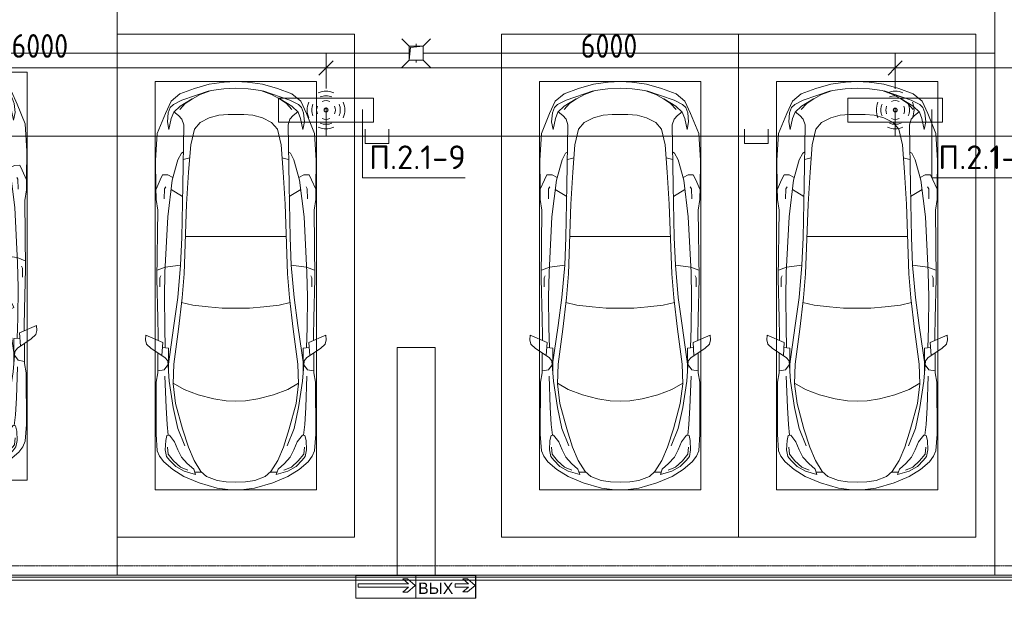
# Model space of a CAD drawing. Header units: millimetres. Extents: x -32229 to 170644, y -13689 to 125138.
# Tile 243 of 256: x 53906 to 64285, y 75107 to 81203. Entities that reach past the tile are written whole.
import ezdxf

# ---------------------------------------------------------------- set-up
doc = ezdxf.new("R2010")
doc.units = ezdxf.units.MM
doc.linetypes.add('ADSK_Линия сетки', pattern=[25, 20, -2.5, 0, -2.5])
for name, color, linetype, lineweight in [('A-ANNO-DIMS', 7, 'Continuous', 9), ('A-ANNO-DIMS-200', 7, 'Continuous', 9), ('A-ANNO-NOTE', 7, 'Continuous', 18), ('A-DETL-GENF', 7, 'Continuous', 18), ('A-DETL-THIN', 7, 'Continuous', 9), ('A-FLOR', 7, 'Continuous', 18), ('A-GENM', 7, 'Continuous', 18), ('C-PRKG', 7, 'Continuous', 18), ('G-ANNO-TEXT', 7, 'Continuous', 9), ('M-EQPM', 7, 'Continuous', 18), ('P-SANR-FIXT', 7, 'Continuous', 18), ('S-COLS', 7, 'Continuous', 18), ('S-GRID', 7, 'Continuous', 9)]:
    doc.layers.add(name, color=color, linetype=linetype, lineweight=lineweight)
doc.layers.add('A-DETL', color=7, linetype='Continuous', lineweight=9, true_color=0x00a600)
doc.styles.add('Arial_1', font='arial.ttf', dxfattribs={"height": 120})
doc.styles.add('GOST Common_6', font='GOST_Common.ttf', dxfattribs={"width": 0.9, "height": 250})
doc.styles.add('ISOCPEUR', font='isocpeur.ttf', dxfattribs={"height": 250})
doc.dimstyles.new('ГОСТ_2_5_мм2', dxfattribs={"dimscale": 304.8, "dimtxt": 251.428749, "dimasz": 0.492126, "dimexe": 0.492126, "dimexo": 0.656168, "dimgap": 0.098425, "dimtad": 1, "dimdec": 0, "dimdsep": 46, "dimtxsty": 'GOST Common_6', "dimblk1": 'OBLIQUE', "dimblk2": 'OBLIQUE', "dimsah": 1, "dimcen": 0.09, "dimazin": 2, "dimtfac": 1, "dimtdec": 4, "dimtix": 1, "dimtmove": 0, "dimatfit": 3, "dimfxl": 1, "dimtvp": 1, "dimtolj": 1, "dimtzin": 0, "dimarcsym": 2})

# ---------------------------------------------------------------- blocks, each defined once
blk = doc.blocks.new('АР_Машиноместо - 5300x2500_С-V13--01 ЭО')
at = {"layer": 'A-DETL-GENF', "color": 253, "lineweight": 13, "true_color": 0xaaaaaa}
for p, q in [((1053, -518), (862, -572)), ((1165, -503), (1053, -518)), ((1250, -500), (1165, -503)), ((1250, -500), (1335, -503)), ((1335, -503), (1447, -518)), ((1447, -518), (1638, -572)), ((862, -572), (702, -640)), ((1051, -599), (941, -642)), ((1149, -583), (1051, -599)), ((1250, -582), (1149, -583)), ((1250, -582), (1351, -583)), ((1351, -583), (1449, -599)), ((1449, -599), (1559, -642)), ((1638, -572), (1798, -640)), ((584, -715), (489, -796)), ((702, -640), (584, -715)), ((704, -696), (616, -746)), ((825, -661), (704, -696)), ((738, -778), (805, -716)), ((805, -716), (825, -661)), ((882, -692), (809, -809)), ((888, -686), (815, -687)), ((941, -642), (882, -692)), ((1559, -642), (1618, -692)), ((1612, -686), (1685, -687)), ((1618, -692), (1691, -809)), ((1695, -716), (1675, -661)), ((1675, -661), (1796, -696)), ((1762, -778), (1695, -716)), ((1796, -696), (1884, -746)), ((1798, -640), (1916, -715)), ((1916, -715), (2011, -796)), ((489, -796), (446, -853)), ((550, -812), (519, -852)), ((616, -746), (550, -812)), ((677, -844), (738, -778)), ((809, -809), (749, -950)), ((1691, -809), (1751, -950)), ((1823, -844), (1762, -778)), ((1884, -746), (1950, -812)), ((1950, -812), (1981, -852)), ((2011, -796), (2054, -853)), ((421, -911), (409, -1087)), ((446, -853), (421, -911)), ((519, -852), (506, -920)), ((506, -920), (510, -1019)), ((603, -1005), (639, -920)), ((639, -920), (677, -844)), ((1861, -920), (1823, -844)), ((1897, -1005), (1861, -920)), ((1981, -852), (1994, -920)), ((1994, -920), (1990, -1019)), ((2054, -853), (2079, -911)), ((2079, -911), (2091, -1087)), ((510, -1019), (522, -1074)), ((549, -1076), (603, -1005)), ((749, -950), (687, -1141)), ((1751, -950), (1813, -1141)), ((1951, -1076), (1897, -1005)), ((1990, -1019), (1978, -1074)), ((409, -1087), (411, -1634)), ((522, -1074), (549, -1076)), ((687, -1141), (615, -1410)), ((1813, -1141), (1885, -1410)), ((1978, -1074), (1951, -1076)), ((2091, -1087), (2089, -1634)), ((615, -1410), (589, -1616)), ((1017, -1460), (1147, -1439)), ((1147, -1439), (1250, -1434)), ((1353, -1439), (1250, -1434)), ((1483, -1460), (1353, -1439)), ((1885, -1410), (1911, -1616)), ((704, -1557), (853, -1499)), ((853, -1499), (1017, -1460)), ((1647, -1499), (1483, -1460)), ((1796, -1557), (1647, -1499)), ((411, -1634), (427, -1731)), ((547, -1643), (531, -1858)), ((589, -1616), (596, -1825)), ((590, -1624), (704, -1557)), ((1910, -1624), (1796, -1557)), ((1911, -1616), (1904, -1825)), ((1953, -1643), (1969, -1858)), ((2089, -1634), (2073, -1731)), ((427, -1731), (427, -1943)), ((495, -1765), (427, -1753)), ((541, -1994), (540, -1733)), ((1959, -1994), (1960, -1733)), ((2005, -1765), (2073, -1753)), ((2073, -1731), (2073, -1943)), ((534, -1817), (495, -1765)), ((531, -1858), (501, -1894)), ((597, -2231), (535, -1798)), ((596, -1825), (645, -2192)), ((1904, -1825), (1855, -2192)), ((1903, -2231), (1965, -1798)), ((1966, -1817), (2005, -1765)), ((1969, -1858), (1999, -1894)), ((501, -1894), (358, -1990)), ((480, -2053), (471, -1914)), ((1999, -1894), (2142, -1990)), ((2020, -2053), (2029, -1914)), ((309, -2036), (297, -2080)), ((301, -2131), (480, -2053)), ((358, -1990), (309, -2036)), ((432, -2120), (431, -2074)), ((541, -1994), (476, -1998)), ((506, -1996), (500, -2210)), ((1959, -1994), (2024, -1998)), ((1994, -1996), (2000, -2210)), ((2199, -2131), (2020, -2053)), ((2068, -2120), (2069, -2074)), ((2142, -1990), (2191, -2036)), ((2191, -2036), (2203, -2080)), ((297, -2080), (301, -2131)), ((428, -2308), (432, -2120)), ((2072, -2308), (2068, -2120)), ((2203, -2080), (2199, -2131)), ((500, -2210), (496, -2532)), ((637, -2526), (597, -2231)), ((645, -2192), (684, -2522)), ((1855, -2192), (1816, -2522)), ((1863, -2526), (1903, -2231)), ((2000, -2210), (2004, -2532)), ((418, -2723), (428, -2308)), ((2082, -2723), (2072, -2308)), ((496, -2532), (501, -2790)), ((637, -2526), (666, -2867)), ((684, -2522), (705, -2775)), ((1816, -2522), (1795, -2775)), ((1863, -2526), (1834, -2867)), ((2004, -2532), (1999, -2790)), ((448, -2639), (448, -2734)), ((2052, -2639), (2052, -2734)), ((426, -3447), (418, -2723)), ((448, -2734), (460, -2756)), ((501, -2790), (531, -3375)), ((705, -2775), (731, -3508)), ((1795, -2775), (1769, -3508)), ((1999, -2790), (1969, -3375)), ((2052, -2734), (2040, -2756)), ((2074, -3447), (2082, -2723)), ((505, -2847), (421, -2813)), ((666, -2867), (505, -2847)), ((666, -2865), (679, -3159)), ((1834, -2865), (1821, -3159)), ((1834, -2867), (1995, -2847)), ((1995, -2847), (2079, -2813)), ((679, -3159), (689, -3706)), ((1821, -3159), (1811, -3706)), ((531, -3375), (579, -3763)), ((1969, -3375), (1921, -3763)), ((409, -3560), (426, -3447)), ((731, -3508), (752, -3846)), ((1769, -3508), (1748, -3846)), ((2091, -3560), (2074, -3447)), ((406, -3688), (409, -3560)), ((495, -3566), (497, -3672)), ((687, -3589), (566, -3664)), ((1813, -3589), (1934, -3664)), ((2005, -3566), (2003, -3672)), ((2094, -3688), (2091, -3560)), ((403, -3968), (406, -3688)), ((408, -3667), (453, -3766)), ((497, -3672), (510, -3691)), ((689, -3706), (700, -4345)), ((1811, -3706), (1800, -4345)), ((2003, -3672), (1990, -3691)), ((2092, -3667), (2047, -3766)), ((2097, -3968), (2094, -3688)), ((453, -3766), (478, -3819)), ((478, -3819), (533, -3818)), ((533, -3818), (586, -3790)), ((579, -3763), (639, -3975)), ((1921, -3763), (1861, -3975)), ((1967, -3818), (1914, -3790)), ((2022, -3819), (1967, -3818)), ((2047, -3766), (2022, -3819)), ((752, -3846), (774, -4133)), ((1748, -3846), (1726, -4133)), ((420, -4254), (403, -3968)), ((639, -3975), (675, -4045)), ((675, -4045), (695, -4058)), ((1825, -4045), (1805, -4058)), ((1861, -3975), (1825, -4045)), ((2080, -4254), (2097, -3968)), ((774, -4133), (812, -4299)), ((1726, -4133), (1688, -4299)), ((507, -4463), (420, -4254)), ((1993, -4463), (2080, -4254)), ((544, -4295), (528, -4375)), ((569, -4413), (544, -4295)), ((700, -4345), (680, -4406)), ((812, -4299), (873, -4370)), ((1688, -4299), (1627, -4370)), ((1800, -4345), (1820, -4406)), ((1931, -4413), (1956, -4295)), ((1956, -4295), (1972, -4375)), ((566, -4595), (507, -4463)), ((528, -4375), (536, -4471)), ((595, -4479), (569, -4413)), ((645, -4445), (597, -4481)), ((680, -4406), (645, -4445)), ((873, -4370), (970, -4419)), ((970, -4419), (1070, -4447)), ((1070, -4447), (1167, -4453)), ((1167, -4453), (1250, -4454)), ((1333, -4453), (1250, -4454)), ((1430, -4447), (1333, -4453)), ((1530, -4419), (1430, -4447)), ((1627, -4370), (1530, -4419)), ((1820, -4406), (1855, -4445)), ((1855, -4445), (1903, -4481)), ((1905, -4479), (1931, -4413)), ((1934, -4595), (1993, -4463)), ((1972, -4375), (1964, -4471)), ((536, -4471), (558, -4526)), ((558, -4526), (591, -4560)), ((591, -4560), (681, -4606)), ((662, -4543), (595, -4479)), ((717, -4569), (660, -4505)), ((788, -4618), (662, -4543)), ((1712, -4618), (1838, -4543)), ((1783, -4569), (1840, -4505)), ((1909, -4560), (1819, -4606)), ((1838, -4543), (1905, -4479)), ((1942, -4526), (1909, -4560)), ((1964, -4471), (1942, -4526)), ((659, -4670), (566, -4595)), ((813, -4729), (659, -4670)), ((681, -4606), (967, -4704)), ((791, -4620), (717, -4569)), ((874, -4665), (791, -4620)), ((988, -4707), (874, -4665)), ((1512, -4707), (1626, -4665)), ((1819, -4606), (1533, -4704)), ((1626, -4665), (1709, -4620)), ((1687, -4729), (1841, -4670)), ((1709, -4620), (1783, -4569)), ((1841, -4670), (1934, -4595)), ((970, -4772), (813, -4729)), ((1126, -4794), (970, -4772)), ((1122, -4726), (988, -4707)), ((1250, -4732), (1122, -4726)), ((1250, -4732), (1378, -4726)), ((1374, -4794), (1530, -4772)), ((1378, -4726), (1512, -4707)), ((1530, -4772), (1687, -4729)), ((1250, -4800), (1126, -4794)), ((1250, -4800), (1374, -4794))]:
    blk.add_line(p, q, dxfattribs=at)
at = {"layer": 'A-DETL-GENF', "color": 254, "lineweight": 13, "true_color": 0xd4d4d4}
for p, q in [((743, -708), (665, -740)), ((1757, -708), (1835, -740)), ((592, -805), (535, -874)), ((665, -740), (592, -805)), ((1835, -740), (1908, -805)), ((1908, -805), (1965, -874)), ((535, -874), (528, -949)), ((1965, -874), (1972, -949)), ((710, -963), (637, -1146)), ((1790, -963), (1863, -1146)), ((537, -1076), (525, -1189)), ((1963, -1076), (1975, -1189)), ((525, -1189), (514, -1369)), ((637, -1146), (590, -1368)), ((1863, -1146), (1910, -1368)), ((1975, -1189), (1986, -1369)), ((514, -1369), (502, -1696)), ((590, -1368), (547, -1643)), ((1910, -1368), (1953, -1643)), ((1986, -1369), (1998, -1696)), ((678, -2473), (795, -2446)), ((795, -2446), (956, -2427)), ((956, -2427), (1105, -2414)), ((1105, -2414), (1250, -2413)), ((1395, -2414), (1250, -2413)), ((1544, -2427), (1395, -2414)), ((1705, -2446), (1544, -2427)), ((1822, -2473), (1705, -2446)), ((715, -3168), (1250, -3167)), ((1785, -3168), (1250, -3167)), ((695, -3980), (765, -3997)), ((1805, -3980), (1735, -3997))]:
    blk.add_line(p, q, dxfattribs=at)
at = {"layer": 'C-PRKG', "color": 253, "lineweight": 13, "true_color": 0xaaaaaa}
for p, q in [((2500, 0), (0, 0)), ((0, 0), (0, -5300)), ((2500, 0), (2500, -5300)), ((400, -500), (400, -4800)), ((400, -500), (2100, -500)), ((2100, -500), (2100, -4800)), ((400, -4800), (2100, -4800)), ((2500, -5300), (0, -5300))]:
    blk.add_line(p, q, dxfattribs=at)
blk = doc.blocks.new('АР_Машиноместо - 5300x2500_С-V11--01 ЭО')
at = {"layer": 'A-DETL-GENF', "color": 253, "lineweight": 13, "true_color": 0xaaaaaa}
for p, q in [((1126, 4794), (970, 4772)), ((1250, 4800), (1126, 4794)), ((1250, 4800), (1374, 4794)), ((1374, 4794), (1530, 4772)), ((813, 4729), (659, 4670)), ((681, 4606), (967, 4704)), ((970, 4772), (813, 4729)), ((988, 4707), (874, 4665)), ((1122, 4726), (988, 4707)), ((1250, 4732), (1122, 4726)), ((1250, 4732), (1378, 4726)), ((1378, 4726), (1512, 4707)), ((1512, 4707), (1626, 4665)), ((1530, 4772), (1687, 4729)), ((1819, 4606), (1533, 4704)), ((1687, 4729), (1841, 4670)), ((566, 4595), (507, 4463)), ((659, 4670), (566, 4595)), ((591, 4560), (681, 4606)), ((717, 4569), (660, 4505)), ((788, 4618), (662, 4543)), ((791, 4620), (717, 4569)), ((874, 4665), (791, 4620)), ((1626, 4665), (1709, 4620)), ((1709, 4620), (1783, 4569)), ((1712, 4618), (1838, 4543)), ((1783, 4569), (1840, 4505)), ((1909, 4560), (1819, 4606)), ((1841, 4670), (1934, 4595)), ((1934, 4595), (1993, 4463)), ((528, 4375), (536, 4471)), ((536, 4471), (558, 4526)), ((558, 4526), (591, 4560)), ((595, 4479), (569, 4413)), ((662, 4543), (595, 4479)), ((645, 4445), (597, 4481)), ((1838, 4543), (1905, 4479)), ((1855, 4445), (1903, 4481)), ((1905, 4479), (1931, 4413)), ((1942, 4526), (1909, 4560)), ((1964, 4471), (1942, 4526)), ((1972, 4375), (1964, 4471)), ((507, 4463), (420, 4254)), ((544, 4295), (528, 4375)), ((569, 4413), (544, 4295)), ((680, 4406), (645, 4445)), ((700, 4345), (680, 4406)), ((812, 4299), (873, 4370)), ((873, 4370), (970, 4419)), ((970, 4419), (1070, 4447)), ((1070, 4447), (1167, 4453)), ((1167, 4453), (1250, 4454)), ((1333, 4453), (1250, 4454)), ((1430, 4447), (1333, 4453)), ((1530, 4419), (1430, 4447)), ((1627, 4370), (1530, 4419)), ((1688, 4299), (1627, 4370)), ((1800, 4345), (1820, 4406)), ((1820, 4406), (1855, 4445)), ((1931, 4413), (1956, 4295)), ((1956, 4295), (1972, 4375)), ((1993, 4463), (2080, 4254)), ((689, 3706), (700, 4345)), ((774, 4133), (812, 4299)), ((1726, 4133), (1688, 4299)), ((1811, 3706), (1800, 4345)), ((420, 4254), (403, 3968)), ((2080, 4254), (2097, 3968)), ((675, 4045), (695, 4058)), ((752, 3846), (774, 4133)), ((1748, 3846), (1726, 4133)), ((1825, 4045), (1805, 4058)), ((403, 3968), (406, 3688)), ((579, 3763), (639, 3975)), ((639, 3975), (675, 4045)), ((1861, 3975), (1825, 4045)), ((1921, 3763), (1861, 3975)), ((2097, 3968), (2094, 3688)), ((731, 3508), (752, 3846)), ((1769, 3508), (1748, 3846)), ((408, 3667), (453, 3766)), ((453, 3766), (478, 3819)), ((478, 3819), (533, 3818)), ((531, 3375), (579, 3763)), ((533, 3818), (586, 3790)), ((1967, 3818), (1914, 3790)), ((1969, 3375), (1921, 3763)), ((2022, 3819), (1967, 3818)), ((2047, 3766), (2022, 3819)), ((2092, 3667), (2047, 3766)), ((406, 3688), (409, 3560)), ((495, 3566), (497, 3672)), ((497, 3672), (510, 3691)), ((687, 3589), (566, 3664)), ((679, 3159), (689, 3706)), ((1821, 3159), (1811, 3706)), ((1813, 3589), (1934, 3664)), ((2003, 3672), (1990, 3691)), ((2005, 3566), (2003, 3672)), ((2094, 3688), (2091, 3560)), ((409, 3560), (426, 3447)), ((2091, 3560), (2074, 3447)), ((426, 3447), (418, 2723)), ((705, 2775), (731, 3508)), ((1795, 2775), (1769, 3508)), ((2074, 3447), (2082, 2723)), ((501, 2790), (531, 3375)), ((1999, 2790), (1969, 3375)), ((666, 2865), (679, 3159)), ((1834, 2865), (1821, 3159)), ((505, 2847), (421, 2813)), ((666, 2867), (505, 2847)), ((637, 2526), (666, 2867)), ((1834, 2867), (1995, 2847)), ((1863, 2526), (1834, 2867)), ((1995, 2847), (2079, 2813)), ((418, 2723), (428, 2308)), ((448, 2734), (460, 2756)), ((448, 2639), (448, 2734)), ((496, 2532), (501, 2790)), ((684, 2522), (705, 2775)), ((1816, 2522), (1795, 2775)), ((2004, 2532), (1999, 2790)), ((2052, 2734), (2040, 2756)), ((2052, 2639), (2052, 2734)), ((2082, 2723), (2072, 2308)), ((500, 2210), (496, 2532)), ((637, 2526), (597, 2231)), ((645, 2192), (684, 2522)), ((1855, 2192), (1816, 2522)), ((1863, 2526), (1903, 2231)), ((2000, 2210), (2004, 2532)), ((428, 2308), (432, 2120)), ((2072, 2308), (2068, 2120)), ((506, 1996), (500, 2210)), ((597, 2231), (535, 1798)), ((596, 1825), (645, 2192)), ((1904, 1825), (1855, 2192)), ((1903, 2231), (1965, 1798)), ((1994, 1996), (2000, 2210)), ((297, 2080), (301, 2131)), ((309, 2036), (297, 2080)), ((301, 2131), (480, 2053)), ((432, 2120), (431, 2074)), ((2199, 2131), (2020, 2053)), ((2068, 2120), (2069, 2074)), ((2191, 2036), (2203, 2080)), ((2203, 2080), (2199, 2131)), ((358, 1990), (309, 2036)), ((501, 1894), (358, 1990)), ((480, 2053), (471, 1914)), ((541, 1994), (476, 1998)), ((541, 1994), (540, 1733)), ((1959, 1994), (2024, 1998)), ((1959, 1994), (1960, 1733)), ((1999, 1894), (2142, 1990)), ((2020, 2053), (2029, 1914)), ((2142, 1990), (2191, 2036)), ((427, 1731), (427, 1943)), ((531, 1858), (501, 1894)), ((1969, 1858), (1999, 1894)), ((2073, 1731), (2073, 1943)), ((495, 1765), (427, 1753)), ((534, 1817), (495, 1765)), ((547, 1643), (531, 1858)), ((589, 1616), (596, 1825)), ((1911, 1616), (1904, 1825)), ((1953, 1643), (1969, 1858)), ((1966, 1817), (2005, 1765)), ((2005, 1765), (2073, 1753)), ((411, 1634), (427, 1731)), ((2089, 1634), (2073, 1731)), ((409, 1087), (411, 1634)), ((615, 1410), (589, 1616)), ((590, 1624), (704, 1557)), ((704, 1557), (853, 1499)), ((1796, 1557), (1647, 1499)), ((1910, 1624), (1796, 1557)), ((1885, 1410), (1911, 1616)), ((2091, 1087), (2089, 1634)), ((853, 1499), (1017, 1460)), ((1017, 1460), (1147, 1439)), ((1483, 1460), (1353, 1439)), ((1647, 1499), (1483, 1460)), ((687, 1141), (615, 1410)), ((1147, 1439), (1250, 1434)), ((1353, 1439), (1250, 1434)), ((1813, 1141), (1885, 1410)), ((421, 911), (409, 1087)), ((510, 1019), (522, 1074)), ((522, 1074), (549, 1076)), ((549, 1076), (603, 1005)), ((749, 950), (687, 1141)), ((1751, 950), (1813, 1141)), ((1951, 1076), (1897, 1005)), ((1978, 1074), (1951, 1076)), ((1990, 1019), (1978, 1074)), ((2079, 911), (2091, 1087)), ((506, 920), (510, 1019)), ((603, 1005), (639, 920)), ((809, 809), (749, 950)), ((1691, 809), (1751, 950)), ((1897, 1005), (1861, 920)), ((1994, 920), (1990, 1019)), ((446, 853), (421, 911)), ((489, 796), (446, 853)), ((519, 852), (506, 920)), ((550, 812), (519, 852)), ((639, 920), (677, 844)), ((677, 844), (738, 778)), ((1823, 844), (1762, 778)), ((1861, 920), (1823, 844)), ((1950, 812), (1981, 852)), ((1981, 852), (1994, 920)), ((2011, 796), (2054, 853)), ((2054, 853), (2079, 911)), ((584, 715), (489, 796)), ((616, 746), (550, 812)), ((704, 696), (616, 746)), ((738, 778), (805, 716)), ((882, 692), (809, 809)), ((1618, 692), (1691, 809)), ((1762, 778), (1695, 716)), ((1796, 696), (1884, 746)), ((1884, 746), (1950, 812)), ((1916, 715), (2011, 796)), ((702, 640), (584, 715)), ((862, 572), (702, 640)), ((825, 661), (704, 696)), ((805, 716), (825, 661)), ((888, 686), (815, 687)), ((941, 642), (882, 692)), ((1051, 599), (941, 642)), ((1449, 599), (1559, 642)), ((1559, 642), (1618, 692)), ((1612, 686), (1685, 687)), ((1638, 572), (1798, 640)), ((1695, 716), (1675, 661)), ((1675, 661), (1796, 696)), ((1798, 640), (1916, 715)), ((1053, 518), (862, 572)), ((1149, 583), (1051, 599)), ((1250, 582), (1149, 583)), ((1250, 582), (1351, 583)), ((1351, 583), (1449, 599)), ((1447, 518), (1638, 572)), ((1165, 503), (1053, 518)), ((1250, 500), (1165, 503)), ((1250, 500), (1335, 503)), ((1335, 503), (1447, 518))]:
    blk.add_line(p, q, dxfattribs=at)
at = {"layer": 'A-DETL-GENF', "color": 254, "lineweight": 13, "true_color": 0xd4d4d4}
for p, q in [((695, 3980), (765, 3997)), ((1805, 3980), (1735, 3997)), ((715, 3168), (1250, 3167)), ((1785, 3168), (1250, 3167)), ((678, 2473), (795, 2446)), ((795, 2446), (956, 2427)), ((956, 2427), (1105, 2414)), ((1105, 2414), (1250, 2413)), ((1395, 2414), (1250, 2413)), ((1544, 2427), (1395, 2414)), ((1705, 2446), (1544, 2427)), ((1822, 2473), (1705, 2446)), ((514, 1369), (502, 1696)), ((1986, 1369), (1998, 1696)), ((590, 1368), (547, 1643)), ((1910, 1368), (1953, 1643)), ((525, 1189), (514, 1369)), ((637, 1146), (590, 1368)), ((1863, 1146), (1910, 1368)), ((1975, 1189), (1986, 1369)), ((537, 1076), (525, 1189)), ((710, 963), (637, 1146)), ((1790, 963), (1863, 1146)), ((1963, 1076), (1975, 1189)), ((535, 874), (528, 949)), ((1965, 874), (1972, 949)), ((592, 805), (535, 874)), ((1908, 805), (1965, 874)), ((665, 740), (592, 805)), ((743, 708), (665, 740)), ((1757, 708), (1835, 740)), ((1835, 740), (1908, 805))]:
    blk.add_line(p, q, dxfattribs=at)
at = {"layer": 'C-PRKG', "color": 253, "lineweight": 13, "true_color": 0xaaaaaa}
for p, q in [((2500, 5300), (0, 5300)), ((0, 0), (0, 5300)), ((2500, 0), (2500, 5300)), ((400, 4800), (2100, 4800)), ((400, 500), (400, 4800)), ((2100, 500), (2100, 4800)), ((400, 500), (2100, 500)), ((2500, 0), (0, 0))]:
    blk.add_line(p, q, dxfattribs=at)
blk = doc.blocks.new('АР_Машиноместо - 6000x3600_С_МГН-V46--01 ЭО')
at = {"layer": 'A-DETL-GENF', "color": 253, "lineweight": 13, "true_color": 0xaaaaaa}
for p, q in [((1126, 5294), (970, 5272)), ((1250, 5300), (1126, 5294)), ((1250, 5300), (1374, 5294)), ((1374, 5294), (1530, 5272)), ((813, 5229), (659, 5170)), ((681, 5106), (967, 5204)), ((970, 5272), (813, 5229)), ((988, 5207), (874, 5165)), ((1122, 5226), (988, 5207)), ((1250, 5232), (1122, 5226)), ((1250, 5232), (1378, 5226)), ((1378, 5226), (1512, 5207)), ((1512, 5207), (1626, 5165)), ((1530, 5272), (1687, 5229)), ((1819, 5106), (1533, 5204)), ((1687, 5229), (1841, 5170)), ((566, 5095), (507, 4963)), ((659, 5170), (566, 5095)), ((591, 5060), (681, 5106)), ((788, 5118), (662, 5043)), ((791, 5120), (717, 5069)), ((874, 5165), (791, 5120)), ((1626, 5165), (1709, 5120)), ((1709, 5120), (1783, 5069)), ((1712, 5118), (1838, 5043)), ((1909, 5060), (1819, 5106)), ((1841, 5170), (1934, 5095)), ((1934, 5095), (1993, 4963)), ((536, 4971), (558, 5026)), ((558, 5026), (591, 5060)), ((662, 5043), (595, 4979)), ((717, 5069), (660, 5005)), ((1783, 5069), (1840, 5005)), ((1838, 5043), (1905, 4979)), ((1942, 5026), (1909, 5060)), ((1964, 4971), (1942, 5026)), ((507, 4963), (420, 4754)), ((528, 4875), (536, 4971)), ((569, 4913), (544, 4795)), ((595, 4979), (569, 4913)), ((645, 4945), (597, 4981)), ((680, 4906), (645, 4945)), ((700, 4845), (680, 4906)), ((873, 4870), (970, 4919)), ((970, 4919), (1070, 4947)), ((1070, 4947), (1167, 4953)), ((1167, 4953), (1250, 4954)), ((1333, 4953), (1250, 4954)), ((1430, 4947), (1333, 4953)), ((1530, 4919), (1430, 4947)), ((1627, 4870), (1530, 4919)), ((1800, 4845), (1820, 4906)), ((1820, 4906), (1855, 4945)), ((1855, 4945), (1903, 4981)), ((1905, 4979), (1931, 4913)), ((1931, 4913), (1956, 4795)), ((1972, 4875), (1964, 4971)), ((1993, 4963), (2080, 4754)), ((544, 4795), (528, 4875)), ((689, 4206), (700, 4845)), ((774, 4633), (812, 4799)), ((812, 4799), (873, 4870)), ((1688, 4799), (1627, 4870)), ((1726, 4633), (1688, 4799)), ((1811, 4206), (1800, 4845)), ((1956, 4795), (1972, 4875)), ((420, 4754), (403, 4468)), ((2080, 4754), (2097, 4468)), ((752, 4346), (774, 4633)), ((1748, 4346), (1726, 4633)), ((403, 4468), (406, 4188)), ((579, 4263), (639, 4475)), ((639, 4475), (675, 4545)), ((675, 4545), (695, 4558)), ((1825, 4545), (1805, 4558)), ((1861, 4475), (1825, 4545)), ((1921, 4263), (1861, 4475)), ((2097, 4468), (2094, 4188)), ((408, 4167), (453, 4266)), ((453, 4266), (478, 4319)), ((478, 4319), (533, 4318)), ((531, 3875), (579, 4263)), ((533, 4318), (586, 4290)), ((731, 4008), (752, 4346)), ((1769, 4008), (1748, 4346)), ((1967, 4318), (1914, 4290)), ((1969, 3875), (1921, 4263)), ((2022, 4319), (1967, 4318)), ((2047, 4266), (2022, 4319)), ((2092, 4167), (2047, 4266)), ((406, 4188), (409, 4060)), ((495, 4066), (497, 4172)), ((497, 4172), (510, 4191)), ((687, 4089), (566, 4164)), ((679, 3659), (689, 4206)), ((1821, 3659), (1811, 4206)), ((1813, 4089), (1934, 4164)), ((2003, 4172), (1990, 4191)), ((2005, 4066), (2003, 4172)), ((2094, 4188), (2091, 4060)), ((409, 4060), (426, 3947)), ((2091, 4060), (2074, 3947)), ((426, 3947), (418, 3223)), ((705, 3275), (731, 4008)), ((1795, 3275), (1769, 4008)), ((2074, 3947), (2082, 3223)), ((501, 3290), (531, 3875)), ((1999, 3290), (1969, 3875)), ((666, 3365), (679, 3659)), ((1021, 3423), (1021, 3706)), ((1164, 3668), (1164, 3439)), ((1834, 3365), (1821, 3659)), ((1164, 3439), (1477, 3439)), ((1477, 3439), (1477, 3315)), ((505, 3347), (421, 3313)), ((666, 3367), (505, 3347)), ((637, 3026), (666, 3367)), ((1834, 3367), (1995, 3347)), ((1863, 3026), (1834, 3367)), ((1995, 3347), (2079, 3313)), ((418, 3223), (428, 2808)), ((448, 3234), (460, 3256)), ((448, 3139), (448, 3234)), ((496, 3032), (501, 3290)), ((684, 3022), (705, 3275)), ((1021, 3150), (1021, 3287)), ((1188, 3315), (1188, 3254)), ((1477, 3315), (1188, 3315)), ((1188, 3254), (1576, 3254)), ((1576, 3254), (1757, 2864)), ((1816, 3022), (1795, 3275)), ((2004, 3032), (1999, 3290)), ((2052, 3234), (2040, 3256)), ((2052, 3139), (2052, 3234)), ((2082, 3223), (2072, 2808)), ((1498, 3150), (1021, 3150)), ((500, 2710), (496, 3032)), ((637, 3026), (597, 2731)), ((645, 2692), (684, 3022)), ((1855, 2692), (1816, 3022)), ((1863, 3026), (1903, 2731)), ((2000, 2710), (2004, 3032)), ((1757, 2864), (1907, 2934)), ((1907, 2934), (1959, 2822)), ((428, 2808), (432, 2620)), ((1712, 2706), (1617, 2871)), ((1959, 2822), (1712, 2706)), ((2072, 2808), (2068, 2620)), ((506, 2496), (500, 2710)), ((597, 2731), (535, 2298)), ((1903, 2731), (1965, 2298)), ((1994, 2496), (2000, 2710)), ((297, 2580), (301, 2631)), ((301, 2631), (480, 2553)), ((432, 2620), (431, 2574)), ((596, 2325), (645, 2692)), ((1904, 2325), (1855, 2692)), ((2199, 2631), (2020, 2553)), ((2068, 2620), (2069, 2574)), ((2203, 2580), (2199, 2631)), ((309, 2536), (297, 2580)), ((358, 2490), (309, 2536)), ((480, 2553), (471, 2414)), ((541, 2494), (476, 2498)), ((541, 2494), (540, 2233)), ((1959, 2494), (2024, 2498)), ((1959, 2494), (1960, 2233)), ((2020, 2553), (2029, 2414)), ((2142, 2490), (2191, 2536)), ((2191, 2536), (2203, 2580)), ((501, 2394), (358, 2490)), ((427, 2231), (427, 2443)), ((531, 2358), (501, 2394)), ((1969, 2358), (1999, 2394)), ((1999, 2394), (2142, 2490)), ((2073, 2231), (2073, 2443)), ((534, 2317), (495, 2265)), ((547, 2143), (531, 2358)), ((589, 2116), (596, 2325)), ((1911, 2116), (1904, 2325)), ((1953, 2143), (1969, 2358)), ((1966, 2317), (2005, 2265)), ((411, 2134), (427, 2231)), ((495, 2265), (427, 2253)), ((2005, 2265), (2073, 2253)), ((2089, 2134), (2073, 2231)), ((409, 1587), (411, 2134)), ((615, 1910), (589, 2116)), ((590, 2124), (704, 2057)), ((1910, 2124), (1796, 2057)), ((1885, 1910), (1911, 2116)), ((2091, 1587), (2089, 2134)), ((704, 2057), (853, 1999)), ((853, 1999), (1017, 1960)), ((1647, 1999), (1483, 1960)), ((1796, 2057), (1647, 1999)), ((687, 1641), (615, 1910)), ((1017, 1960), (1147, 1939)), ((1147, 1939), (1250, 1934)), ((1353, 1939), (1250, 1934)), ((1483, 1960), (1353, 1939)), ((1813, 1641), (1885, 1910)), ((421, 1411), (409, 1587)), ((510, 1519), (522, 1574)), ((522, 1574), (549, 1576)), ((549, 1576), (603, 1505)), ((749, 1450), (687, 1641)), ((1751, 1450), (1813, 1641)), ((1951, 1576), (1897, 1505)), ((1978, 1574), (1951, 1576)), ((1990, 1519), (1978, 1574)), ((2079, 1411), (2091, 1587)), ((506, 1420), (510, 1519)), ((603, 1505), (639, 1420)), ((1897, 1505), (1861, 1420)), ((1994, 1420), (1990, 1519)), ((446, 1353), (421, 1411)), ((489, 1296), (446, 1353)), ((519, 1352), (506, 1420)), ((550, 1312), (519, 1352)), ((639, 1420), (677, 1344)), ((809, 1309), (749, 1450)), ((1691, 1309), (1751, 1450)), ((1861, 1420), (1823, 1344)), ((1950, 1312), (1981, 1352)), ((1981, 1352), (1994, 1420)), ((2011, 1296), (2054, 1353)), ((2054, 1353), (2079, 1411)), ((584, 1215), (489, 1296)), ((616, 1246), (550, 1312)), ((704, 1196), (616, 1246)), ((677, 1344), (738, 1278)), ((738, 1278), (805, 1216)), ((882, 1192), (809, 1309)), ((1618, 1192), (1691, 1309)), ((1762, 1278), (1695, 1216)), ((1823, 1344), (1762, 1278)), ((1796, 1196), (1884, 1246)), ((1884, 1246), (1950, 1312)), ((1916, 1215), (2011, 1296)), ((702, 1140), (584, 1215)), ((825, 1161), (704, 1196)), ((805, 1216), (825, 1161)), ((888, 1186), (815, 1187)), ((941, 1142), (882, 1192)), ((1051, 1099), (941, 1142)), ((1449, 1099), (1559, 1142)), ((1559, 1142), (1618, 1192)), ((1612, 1186), (1685, 1187)), ((1695, 1216), (1675, 1161)), ((1675, 1161), (1796, 1196)), ((1798, 1140), (1916, 1215)), ((862, 1072), (702, 1140)), ((1053, 1018), (862, 1072)), ((1149, 1083), (1051, 1099)), ((1250, 1082), (1149, 1083)), ((1250, 1082), (1351, 1083)), ((1351, 1083), (1449, 1099)), ((1447, 1018), (1638, 1072)), ((1638, 1072), (1798, 1140)), ((1165, 1003), (1053, 1018)), ((1250, 1000), (1165, 1003)), ((1250, 1000), (1335, 1003)), ((1335, 1003), (1447, 1018))]:
    blk.add_line(p, q, dxfattribs=at)
at = {"layer": 'A-DETL-GENF', "color": 254, "lineweight": 13, "true_color": 0xd4d4d4}
for p, q in [((695, 4480), (765, 4497)), ((1805, 4480), (1735, 4497)), ((715, 3668), (1250, 3667)), ((1785, 3668), (1250, 3667)), ((678, 2973), (795, 2946)), ((795, 2946), (956, 2927)), ((956, 2927), (1105, 2914)), ((1105, 2914), (1250, 2913)), ((1395, 2914), (1250, 2913)), ((1544, 2927), (1395, 2914)), ((1705, 2946), (1544, 2927)), ((1822, 2973), (1705, 2946)), ((514, 1869), (502, 2196)), ((1986, 1869), (1998, 2196)), ((590, 1868), (547, 2143)), ((1910, 1868), (1953, 2143)), ((525, 1689), (514, 1869)), ((1975, 1689), (1986, 1869)), ((637, 1646), (590, 1868)), ((1863, 1646), (1910, 1868)), ((537, 1576), (525, 1689)), ((1963, 1576), (1975, 1689)), ((710, 1463), (637, 1646)), ((1790, 1463), (1863, 1646)), ((535, 1374), (528, 1449)), ((592, 1305), (535, 1374)), ((1908, 1305), (1965, 1374)), ((1965, 1374), (1972, 1449)), ((665, 1240), (592, 1305)), ((1835, 1240), (1908, 1305)), ((743, 1208), (665, 1240)), ((1757, 1208), (1835, 1240))]:
    blk.add_line(p, q, dxfattribs=at)
at = {"layer": 'A-DETL-GENF', "color": 253, "lineweight": 13, "true_color": 0xaaaaaa}
for centre, radius, start, end in [((1121, 3791), 131, 289.3632, 220.6368), ((1203, 3022), 441, 114.366, 339.9602), ((1203, 3022), 321, 124.4379, 23.5621)]:
    blk.add_arc(centre, radius, start, end, dxfattribs=at)
at = {"layer": 'C-PRKG', "color": 253, "lineweight": 13, "true_color": 0xaaaaaa}
for p, q in [((3050, 6000), (-550, 6000)), ((-550, 0), (-550, 6000)), ((3050, 0), (3050, 6000)), ((400, 5300), (2100, 5300)), ((400, 1000), (400, 5300)), ((2100, 1000), (2100, 5300)), ((400, 1000), (2100, 1000)), ((3050, 0), (-550, 0))]:
    blk.add_line(p, q, dxfattribs=at)
blk = doc.blocks.new('АР_Канал вертикальный прямоугольный - ВК-5386080--01 ЭО')
at = {"layer": 'M-EQPM', "lineweight": 13, "true_color": 0xe2e2e2}
blk.add_hatch(color=254, dxfattribs=at).paths.add_polyline_path([(-75, -75), (-60, 60), (75, 75), (-75, 75)])
at = {"layer": 'M-EQPM', "color": 253, "lineweight": 13, "true_color": 0xaaaaaa}
for p, q in [((75, 75), (-75, 75)), ((-75, 75), (-75, -75)), ((75, 75), (-75, 75)), ((-75, 75), (-75, -75)), ((-75, -75), (-75, 75)), ((-75, 75), (75, 75)), ((-75, -75), (-60, 60)), ((-75, -75), (-60, 60)), ((-60, 60), (75, 75)), ((-60, 60), (75, 75)), ((75, -75), (75, 75)), ((75, 75), (75, -75)), ((-75, -75), (75, -75)), ((75, -75), (-75, -75))]:
    blk.add_line(p, q, dxfattribs=at)
blk = doc.blocks.new('АР-Заполнение деф_ шва - Д_ш_-4327365--01 ЭО')
at = {"layer": 'A-GENM', "color": 253, "lineweight": 13, "true_color": 0xaaaaaa}
for p, q in [((0, 25), (6680, 25)), ((0, -25), (6680, -25))]:
    blk.add_line(p, q, dxfattribs=at)
blk = doc.blocks.new('АР-Заполнение деф_ шва - Д_ш_-4327366--01 ЭО')
at = {"layer": 'A-GENM', "color": 253, "lineweight": 13, "true_color": 0xaaaaaa}
for p, q in [((0, 25), (6400, 25)), ((0, -25), (6400, -25))]:
    blk.add_line(p, q, dxfattribs=at)
blk = doc.blocks.new('АР-Заполнение деф_ шва - Д_ш__Пристенный-4429135--01 ЭО')
at = {"layer": 'A-GENM', "color": 253, "lineweight": 13, "true_color": 0xaaaaaa}
blk.add_line((0, -25), (400, -25), dxfattribs=at)
blk = doc.blocks.new('АР_Трап - 100-100-2797955--01 ЭО')
at = {"layer": 'P-SANR-FIXT', "color": 253, "lineweight": 13, "true_color": 0xaaaaaa}
for p, q in [((-75, 75), (-150, 150)), ((75, 75), (150, 150)), ((-100, 0), (-75, 0)), ((0, 75), (0, 100)), ((75, 0), (100, 0)), ((-75, -75), (-150, -150)), ((0, -100), (0, -75)), ((75, -75), (150, -150))]:
    blk.add_line(p, q, dxfattribs=at)
blk = doc.blocks.new('Наметкина 10_РД_АР_П_rvt-1--01 ЭО')
at = {"layer": 'A-FLOR', "color": 253, "lineweight": 13, "true_color": 0xaaaaaa}
for p, q in [((64185, 81750), (64185, 75350)), ((58010, 80850), (43510, 80850)), ((64185, 80850), (58160, 80850)), ((89148, 75330), (5287, 75330)), ((36035, 75300), (84800, 75300)), ((57885, 75350), (51205, 75350)), ((64185, 75350), (58285, 75350)), ((64185, 75350), (64685, 75350))]:
    blk.add_line(p, q, dxfattribs=at)
at = {"layer": 'S-COLS', "color": 253, "lineweight": 15, "true_color": 0xaaaaaa}
for p, q in [((57885, 77750), (57885, 75350)), ((58285, 77750), (57885, 77750)), ((58285, 75350), (58285, 77750)), ((57885, 75350), (58285, 75350))]:
    blk.add_line(p, q, dxfattribs=at)
at = {"layer": 'A-GENM', "color": 253, "lineweight": 13, "true_color": 0xaaaaaa}
for name, p in [('АР-Заполнение деф_ шва - Д_ш_-4327365--01 ЭО', (51205, 75325)), ('АР-Заполнение деф_ шва - Д_ш__Пристенный-4429135--01 ЭО', (57885, 75325)), ('АР-Заполнение деф_ шва - Д_ш_-4327366--01 ЭО', (58285, 75325))]:
    blk.add_blockref(name, p, dxfattribs=at)
at = {"layer": 'C-PRKG', "color": 253, "lineweight": 13, "true_color": 0xaaaaaa}
for name, p in [('АР_Машиноместо - 6000x3600_С_МГН-V46--01 ЭО', (51885, 75350)), ('АР_Машиноместо - 5300x2500_С-V11--01 ЭО', (58985, 75750))]:
    blk.add_blockref(name, p, dxfattribs=at)
at = {"layer": 'C-PRKG', "color": 253, "lineweight": 13, "true_color": 0xaaaaaa, "rotation": 180}
for p in [(57435, 75750), (63985, 75750)]:
    blk.add_blockref('АР_Машиноместо - 5300x2500_С-V13--01 ЭО', p, dxfattribs=at)
at = {"layer": 'M-EQPM', "color": 253, "lineweight": 13, "true_color": 0xaaaaaa}
blk.add_blockref('АР_Канал вертикальный прямоугольный - ВК-5386080--01 ЭО', (58085, 80850), dxfattribs=at)
at = {"layer": 'P-SANR-FIXT', "color": 253, "lineweight": 13, "true_color": 0xaaaaaa}
blk.add_blockref('АР_Трап - 100-100-2797955--01 ЭО', (58085, 80850), dxfattribs=at)
blk = doc.blocks.new('DIMBLOCK88--01 ЭО')
at = {"layer": 'A-ANNO-DIMS-200'}
for p, q in [((51135, 80475), (51135, 80844)), ((51135, 80694), (51210, 80769)), ((57135, 80477), (57135, 80844)), ((57135, 80694), (57210, 80769)), ((51135, 80694), (51060, 80619)), ((51135, 80694), (57135, 80694)), ((51135, 80694), (51135, 80475)), ((57135, 80694), (57060, 80619)), ((57135, 80694), (57135, 80477))]:
    blk.add_line(p, q, dxfattribs=at)
at = {"layer": 'A-ANNO-DIMS-200', "color": 0, "insert": (53820, 81051), "char_height": 250, "width": 756.84, "attachment_point": 1, "line_spacing_factor": 1.022761, "style": 'GOST Common_6'}
blk.add_mtext('6000', dxfattribs=at)
blk = doc.blocks.new('_Oblique')
at = {"color": 0, "linetype": 'ByBlock', "lineweight": -2}
blk.add_line((-0.5, -0.5), (0.5, 0.5), dxfattribs=at)
blk = doc.blocks.new('DIMBLOCK89--01 ЭО')
at = {"layer": 'A-ANNO-DIMS-200'}
for p, q in [((57135, 80477), (57135, 80844)), ((57135, 80694), (57210, 80769)), ((63135, 80475), (63135, 80844)), ((63135, 80694), (63210, 80769)), ((57135, 80694), (57060, 80619)), ((57135, 80694), (63135, 80694)), ((57135, 80694), (57135, 80477)), ((63135, 80694), (63060, 80619)), ((63135, 80694), (63135, 80475))]:
    blk.add_line(p, q, dxfattribs=at)
at = {"layer": 'A-ANNO-DIMS-200', "color": 0, "insert": (59820, 81051), "char_height": 250, "width": 756.84, "attachment_point": 1, "line_spacing_factor": 1.022761, "style": 'GOST Common_6'}
blk.add_mtext('6000', dxfattribs=at)
blk = doc.blocks.new('DIMBLOCK90--01 ЭО')
at = {"layer": 'A-ANNO-DIMS-200'}
for p, q in [((63135, 80475), (63135, 80844)), ((63135, 80694), (63210, 80769)), ((69135, 80694), (69210, 80769)), ((63135, 80694), (63060, 80619)), ((63135, 80694), (69135, 80694)), ((63135, 80694), (63135, 80475)), ((69135, 80694), (69060, 80619)), ((69135, 80738), (69135, 80544)), ((69135, 80694), (69135, 80738))]:
    blk.add_line(p, q, dxfattribs=at)
at = {"layer": 'A-ANNO-DIMS-200', "color": 0, "insert": (65820, 81051), "char_height": 250, "width": 756.84, "attachment_point": 1, "line_spacing_factor": 1.022761, "style": 'GOST Common_6'}
blk.add_mtext('6000', dxfattribs=at)

msp = doc.modelspace()

# ---------------------------------------------------------------- linework, layer by layer
at = {"layer": 'A-ANNO-NOTE', "color": 5, "lineweight": 9, "true_color": 0x0000ff}
for p, q in [((56635.2, 80377.4), (57635.2, 80377.4)), ((56635.2, 80124.8), (56635.2, 80377.4)), ((57635.2, 80377.4), (57635.2, 80124.8)), ((62635.2, 80377.4), (63635.2, 80377.4)), ((62635.2, 80124.8), (62635.2, 80377.4)), ((63635.2, 80377.4), (63635.2, 80124.8)), ((57635.2, 80124.8), (56635.2, 80124.8)), ((63635.2, 80124.8), (62635.2, 80124.8))]:
    msp.add_line(p, q, dxfattribs=at)
at = {"layer": 'A-ANNO-NOTE', "color": 1, "lineweight": 9, "true_color": 0xff0000}
for p, q in [((57448.9, 75347.3), (58081.1, 75347.3)), ((57448.9, 75107.3), (57448.9, 75347.3)), ((57449.3, 75107.3), (57449.3, 75347)), ((58080.5, 75347), (57449.3, 75347)), ((57475.1, 75224.7), (57475.1, 75259.3)), ((57475.1, 75259.3), (58005.4, 75259.3)), ((58005.4, 75259.3), (57945.8, 75310.8)), ((57945.8, 75310.8), (57995.5, 75310.8)), ((57995.5, 75310.8), (58074, 75242)), ((58080.5, 75347), (58080.5, 75107.3)), ((58080.8, 75348.2), (58713, 75348.2)), ((58080.8, 75108.2), (58080.8, 75348.2)), ((58081.1, 75347.3), (58081.1, 75107.3)), ((58081.2, 75108.2), (58081.2, 75347.8)), ((58712.4, 75347.8), (58081.2, 75347.8)), ((58497.2, 75225.6), (58497.2, 75260.1)), ((58497.2, 75260.1), (58637.3, 75260.1)), ((58637.3, 75260.1), (58577.7, 75311.7)), ((58577.7, 75311.7), (58627.4, 75311.7)), ((58627.4, 75311.7), (58705.9, 75242.9)), ((58712.4, 75347.8), (58712.4, 75108.2)), ((58713, 75348.2), (58713, 75108.2)), ((58005.4, 75224.7), (57475.1, 75224.7)), ((57945.8, 75173.2), (58005.4, 75224.7)), ((57995.5, 75173.2), (57945.8, 75173.2)), ((58074, 75242), (57995.5, 75173.2)), ((58637.3, 75225.6), (58497.2, 75225.6)), ((58577.7, 75174), (58637.3, 75225.6)), ((58627.4, 75174), (58577.7, 75174)), ((58705.9, 75242.9), (58627.4, 75174)), ((58081.1, 75107.3), (57448.9, 75107.3)), ((58080.5, 75107.3), (57449.3, 75107.3)), ((58713, 75108.2), (58080.8, 75108.2)), ((58712.4, 75108.2), (58081.2, 75108.2))]:
    msp.add_line(p, q, dxfattribs=at)
at = {"layer": 'A-ANNO-NOTE', "color": 5, "lineweight": 9, "true_color": 0x0000ff}
for centre in [(57134.3, 80251), (57135.2, 80251.9), (57135.2, 80250.1), (57136, 80251), (63134.3, 80251), (63135.2, 80251.9), (63135.2, 80250.1), (63136, 80251)]:
    msp.add_circle(centre, 20, dxfattribs=at)
for centre, radius, start, end in [((57135.2, 80250.1), 199.6, 66, 114), ((63135.2, 80250.1), 199.6, 66, 114), ((57135.2, 80250.1), 151.5, 66, 114), ((57135.2, 80250.1), 99.8, 66, 114), ((63135.2, 80250.1), 151.5, 66, 114), ((63135.2, 80250.1), 99.8, 66, 114), ((57136, 80251), 199.6, 156, 204), ((57136, 80251), 151.5, 156, 204), ((57136, 80251), 99.8, 156, 204), ((57134.3, 80251), 99.8, 336, 24), ((57134.3, 80251), 151.5, 336, 24), ((57134.3, 80251), 199.6, 336, 24), ((63136, 80251), 199.6, 156, 204), ((63136, 80251), 151.5, 156, 204), ((63136, 80251), 99.8, 156, 204), ((63134.3, 80251), 99.8, 336, 24), ((63134.3, 80251), 151.5, 336, 24), ((63134.3, 80251), 199.6, 336, 24), ((57135.2, 80251.9), 99.8, 246, 294), ((63135.2, 80251.9), 99.8, 246, 294), ((57135.2, 80251.9), 199.6, 246, 294), ((57135.2, 80251.9), 151.5, 246, 294), ((63135.2, 80251.9), 199.6, 246, 294), ((63135.2, 80251.9), 151.5, 246, 294)]:
    msp.add_arc(centre, radius, start, end, dxfattribs=at)
at = {"layer": 'A-DETL', "color": 5, "true_color": 0x0000ff}
for p, q in [((57135.2, 80277.1), (57135.2, 79974.3)), ((63134.8, 80275.4), (63134.8, 79974.3)), ((57546.6, 80049.3), (57546.6, 79899.3)), ((57796.6, 79899.3), (57796.6, 80049.3)), ((61546.6, 80049.3), (61546.6, 79899.3)), ((61796.6, 79899.3), (61796.6, 80049.3)), ((70591.1, 79974.3), (39135.2, 79974.3)), ((57546.6, 79899.3), (57796.6, 79899.3)), ((61546.6, 79899.3), (61796.6, 79899.3))]:
    msp.add_line(p, q, dxfattribs=at)
at = {"layer": 'A-DETL-THIN'}
for p, q in [((57521.2, 79537.9), (57521.2, 80257.9)), ((63521.2, 79537.9), (63521.2, 80257.9)), ((57521.2, 79537.9), (58601.2, 79537.9)), ((63521.2, 79537.9), (64601.2, 79537.9))]:
    msp.add_line(p, q, dxfattribs=at)
at = {"layer": 'S-GRID', "color": 253, "linetype": 'ADSK_Линия сетки', "true_color": 0xaaaaaa}
msp.add_line((131381.2, 75450), (-30593.4, 75450), dxfattribs=at)

# ---------------------------------------------------------------- block references
at = {"lineweight": 5}
msp.add_blockref('Наметкина 10_РД_АР_П_rvt-1--01 ЭО', (0, 0), dxfattribs=at)

# ---------------------------------------------------------------- texts
at = {"layer": 'A-ANNO-NOTE', "color": 1, "lineweight": 9, "true_color": 0xff0000, "insert": (58291.4, 75212.8), "char_height": 120, "width": 370, "attachment_point": 5, "line_spacing_factor": 0.936439, "style": 'Arial_1'}
msp.add_mtext('\\pt20.0004,39.9996,60,80.0004,99.9996,120,140.0004,159.9996,180,200.0004,219.9996,240,260.0004,279.9996,300,320.0004,339.9996,360,380.0004,399.9996,420,440.0004,459.9996,480,500.0004,519.9996,540,560.0004,579.9996,600,620.0004,639.9996;ВЫХ', dxfattribs=at)
at = {"layer": 'G-ANNO-TEXT', "char_height": 250, "width": 1016.06, "attachment_point": 1, "line_spacing_factor": 1.139951, "style": 'ISOCPEUR'}
for insert in [(57588.9, 79878.2), (63588.9, 79878.2)]:
    msp.add_mtext('\\pt600,1200,1800,2400,3000,3600,4200,4800,5400,6000,6600,7200,7800,8400,9000,9600,10200,10800,11400,12000,12600,13200,13800,14400,15000,15600,16200,16800,17400,18000,18600,19200;П.2.1-9', dxfattribs=dict(at, insert=insert))

# ---------------------------------------------------------------- dimensions: what is measured, and where the dimension line sits
at = {"layer": 'A-ANNO-DIMS'}
for base, p1, p2, override, picture, middle in [((57135.2, 80693.9), (51134.8, 80274.7), (57135.2, 80277.1), {"dimpost": '<>', "dimfxl": 6000.423434}, 'DIMBLOCK88--01 ЭО', (54135, 80848.9)), ((63134.8, 80693.9), (57135.2, 80277.1), (63134.8, 80275.4), {"dimpost": '<>', "dimfxl": 5999.581746}, 'DIMBLOCK89--01 ЭО', (60135, 80848.9)), ((69135.2, 80693.9), (63134.8, 80275.4), (69135.2, 80537.9), {"dimpost": '<>', "dimfxl": 6006.146899}, 'DIMBLOCK90--01 ЭО', (66135, 80848.9))]:
    dim = msp.add_linear_dim(base=base, p1=p1, p2=p2, dimstyle='ГОСТ_2_5_мм2', override=override, dxfattribs=at)
    dim.commit()
    dim.dimension.update_dxf_attribs({"geometry": picture, "text_midpoint": middle})

doc.saveas('drawing.dxf')
